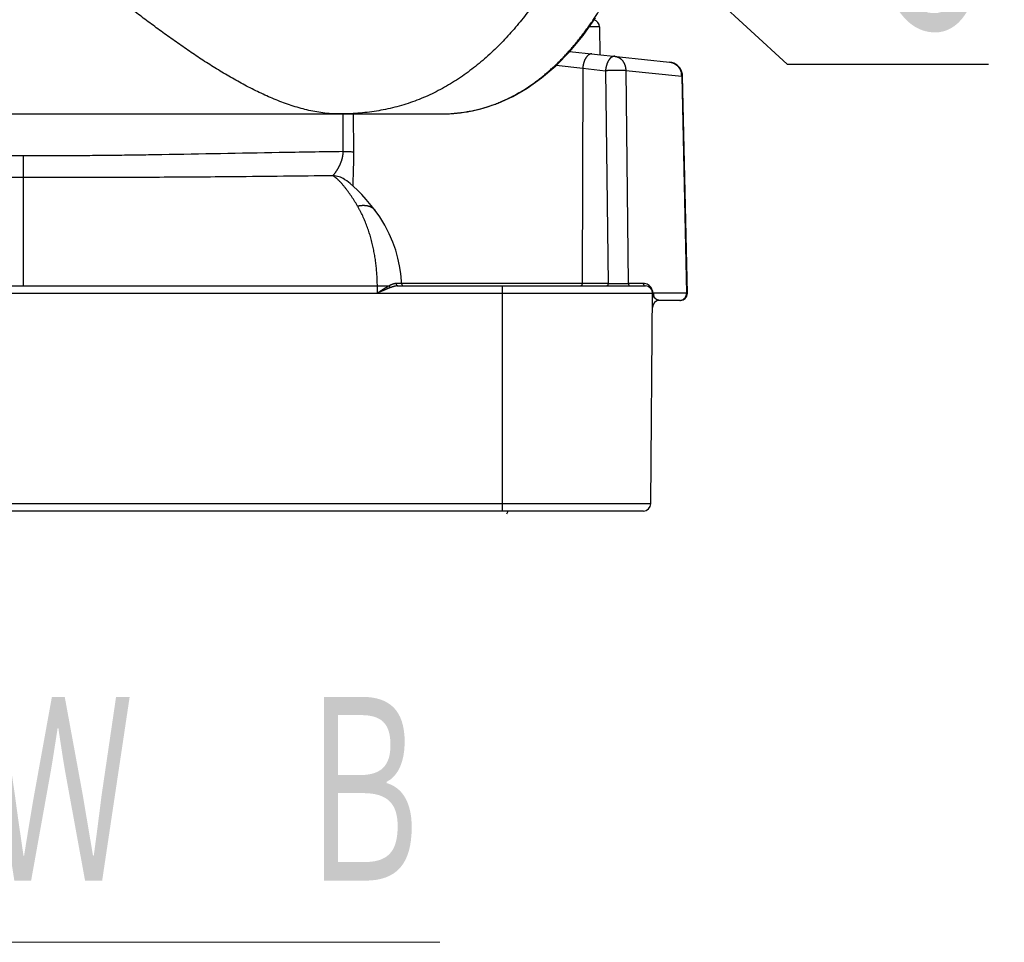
# Model space of a CAD drawing. Header units: millimetres. Extents: x 0 to 1076, y 0 to 742.
# Tile 8 of 124: x 354 to 396, y 157 to 196. Entities that reach past the tile are written whole.
import ezdxf

# ---------------------------------------------------------------- set-up
doc = ezdxf.new("R2010")
doc.units = ezdxf.units.MM
doc.header["$LTSCALE"] = 0.454724
doc.layers.add('NoLayerName_001', color=7, linetype='Continuous')
doc.styles.get("Standard").update_dxf_attribs({"font": 'txt', "bigfont": 'extfont2'})
doc.dimstyles.get("Standard").update_dxf_attribs({"dimtxt": 2.5, "dimasz": 2.5, "dimexe": 1, "dimexo": 1, "dimtad": 1, "dimdec": 3, "dimzin": 0, "dimdsep": 46, "dimtxsty": 'Standard', "dimcen": 2.5, "dimadec": 3, "dimazin": 0, "dimtfac": 0.75, "dimtdec": 3, "dimtmove": 0, "dimatfit": 3, "dimfxl": 1, "dimarcsym": 0})

msp = doc.modelspace()

# ---------------------------------------------------------------- linework, layer by layer
at = {"layer": 'NoLayerName_001', "color": 8, "linetype": 'Continuous', "lineweight": 25}
for p, q in [((378.6354, 195.5755), (378.2037, 195.5755)), ((376.8228, 193.9604), (377.9327, 193.8324)), ((377.9327, 193.8324), (377.9074, 184.7957)), ((377.9327, 193.8324), (378.8913, 193.7317)), ((378.8913, 193.7317), (378.999, 184.7957)), ((379.7401, 193.7391), (382.0896, 193.4973)), ((379.7401, 193.7391), (379.8474, 184.7944)), ((382.0896, 193.4973), (382.2966, 184.3842)), ((367.8732, 190.3324), (367.8662, 191.9129)), ((368.3203, 190.3289), (368.3131, 191.9129)), ((354.4331, 190.1568), (354.4361, 189.2446)), ((354.4361, 189.2446), (354.4361, 184.6945)), ((339.5638, 184.6945), (369.3083, 184.6945)), ((369.3083, 184.6945), (369.8014, 184.6966)), ((369.3101, 184.3895), (369.3083, 184.6945)), ((378.999, 184.7957), (370.3233, 184.7957)), ((374.565, 175.2395), (374.565, 184.6945)), ((380.4752, 184.7944), (379.8474, 184.7944)), ((380.7922, 175.5419), (328.0799, 175.5419))]:
    msp.add_line(p, q, dxfattribs=at)
at = {"layer": 'NoLayerName_001', "color": 7, "linetype": 'Continuous', "lineweight": 25}
for p, q in [((378.6354, 195.5755), (378.6456, 194.4019)), ((377.3823, 194.5347), (381.5821, 194.0933)), ((382.3341, 184.3827), (382.1282, 193.5005)), ((336.9284, 191.9129), (371.9437, 191.9129)), ((341.1673, 191.9129), (367.7048, 191.9129)), ((367.9352, 189.1678), (367.9366, 189.1669)), ((369.2151, 187.8654), (369.2155, 187.8648)), ((370.1683, 184.6945), (380.5644, 184.6945)), ((328.0027, 184.3895), (380.8694, 184.3895)), ((380.7922, 175.5419), (380.8698, 184.4402)), ((380.8805, 184.3895), (380.9008, 184.3869)), ((382.2966, 184.3842), (380.9008, 184.3869)), ((382.0287, 184.0845), (381.1691, 184.0845)), ((380.4872, 175.2395), (328.3849, 175.2395))]:
    msp.add_line(p, q, dxfattribs=at)
for points in [[(371.9437, 191.9129), (372.4005, 191.9275), (373.0949, 192.0085), (373.7491, 192.1554), (374.3792, 192.3679), (374.9938, 192.6474), (375.599, 192.9964), (376.2064, 193.4279), (376.804, 193.9415), (377.3878, 194.5404), (377.9464, 195.214), (378.4727, 195.9534)], [(369.2155, 187.8648), (369.0549, 188.0679), (368.8446, 188.3187), (368.6506, 188.5349), (368.473, 188.7188), (368.3115, 188.8727), (368.1634, 189.0009), (368.0229, 189.1085), (367.9351, 189.1677)], [(370.3233, 184.7934), (370.3196, 184.8915), (370.292, 185.2197), (370.2434, 185.5408), (370.1734, 185.8641), (370.0803, 186.1939), (369.9612, 186.5324), (369.8111, 186.8832), (369.6285, 187.2386), (369.4105, 187.5935), (369.2151, 187.8653)]]:
    msp.add_lwpolyline(points, dxfattribs=at)
for centre, radius, start, end in [((378.3304, 195.5729), 0.305, 0.50004, 74.72131), ((381.5184, 193.4866), 0.61, 17.54087, 83.99915), ((381.5164, 193.4863), 0.6119, 1.34209, 17.51202), ((370.4249, 184.7962), 0.1017, 181.56895, 269.99995), ((380.5644, 184.3895), 0.305, 0, 90), ((381.1691, 183.7795), 0.305, 90, 179.5), ((382.0289, 184.3895), 0.305, 270, 358.7095), ((380.4872, 175.5445), 0.305, 270, 359.5)]:
    msp.add_arc(centre, radius, start, end, dxfattribs=at)
at = {"layer": 'NoLayerName_001', "color": 8, "linetype": 'Continuous', "lineweight": 25}
for centre, radius, start, end in [((381.3745, 193.4855), 0.7152, 0.94523, 9.82258), ((371.945, 198.9167), 7.0038, 269.989, 273.21713), ((371.9554, 198.7085), 6.7953, 273.22884, 274.13291), ((371.9709, 198.509), 6.5952, 274.12333, 279.13566), ((372.0001, 198.3101), 6.3943, 279.16004, 280.67124), ((372.0158, 198.2264), 6.3091, 280.67221, 285.09409), ((372.0237, 198.1965), 6.2782, 285.095, 288.13825), ((372.0313, 198.1724), 6.2529, 288.14087, 289.48875), ((367.4124, 188.341), 0.9782, 57.69369, 88.31937), ((379.6789, 359.389), 174.5946, 269.776889, 270.05527), ((380.4752, 184.3906), 0.4039, 73.97299, 90.0021), ((380.4748, 184.3893), 0.4052, 44.41287, 73.9608), ((380.4741, 184.3885), 0.4062, 30.56644, 44.42237), ((380.473, 184.3879), 0.4075, 19.58095, 30.57156), ((380.4719, 184.3877), 0.4086, 11.77229, 19.55993), ((380.4706, 184.3875), 0.4099, 0.28001, 11.75147), ((381.2357, 184.3815), 0.3332, 179.5335, 201.12736), ((382.0098, 184.3544), 0.2698, 270.05991, 281.87022), ((381.992, 184.3805), 0.3022, 316.37564, 327.3245), ((373.5717, 175.8433), 1.3741, 328.68514, 333.88239)]:
    msp.add_arc(centre, radius, start, end, dxfattribs=at)
for points, knots in [([(380.2675, 207.3989), (380.2395, 207.2713), (380.1842, 207.0158), (380.0964, 206.6337), (380.0058, 206.2522), (379.9115, 205.8716), (379.8138, 205.4918), (379.7124, 205.113), (379.6073, 204.7352), (379.4985, 204.3585), (379.3859, 203.9829), (379.2692, 203.6084), (379.1485, 203.2353), (379.0237, 202.8636), (378.8945, 202.4933), (378.761, 202.1246), (378.623, 201.7576), (378.4804, 201.3922), (378.333, 201.0287), (378.1807, 200.6673), (378.0233, 200.3081), (377.8605, 199.9512), (377.6923, 199.5969), (377.5184, 199.2453), (377.3387, 198.8967), (377.1529, 198.5511), (376.9609, 198.209), (376.7625, 197.8705), (376.5575, 197.5361), (376.3457, 197.2058), (376.127, 196.88), (375.9011, 196.5591), (375.6678, 196.2435), (375.4269, 195.9336), (375.1781, 195.63), (374.9212, 195.3332), (374.6559, 195.0438), (374.3821, 194.7622), (374.0993, 194.4895), (373.8087, 194.2249), (373.6062, 194.0586), (373.5061, 193.9742)], [0, 0, 0, 0, 0.3920441, 0.7841228, 1.176225, 1.5683419, 1.9604673, 2.3525976, 2.7447318, 3.1368716, 3.5290172, 3.9211614, 4.3132996, 4.7054311, 5.0975598, 5.4896937, 5.8818457, 6.2740305, 6.666238, 7.0584476, 7.4506475, 7.8428364, 8.2350231, 8.6272277, 9.0194791, 9.4117718, 9.8040741, 10.1963688, 10.5886559, 10.9809534, 11.3732978, 11.7657323, 12.1582183, 12.5506995, 12.9431564, 13.3356092, 13.7281204, 14.1207956, 14.5136637, 14.906585, 15.2994655, 15.2994655, 15.2994655, 15.2994655]), ([(367.7048, 191.9129), (367.5911, 191.9168), (367.3634, 191.9192), (367.0233, 191.9561), (366.6853, 192.0098), (366.3506, 192.0817), (366.0198, 192.1685), (365.6932, 192.269), (365.3709, 192.3816), (365.0526, 192.5051), (364.7382, 192.638), (364.4275, 192.7792), (364.1203, 192.9278), (363.8165, 193.0833), (363.5159, 193.2448), (363.2183, 193.4118), (362.9235, 193.5835), (362.6312, 193.7596), (362.3415, 193.9396), (362.054, 194.1232), (361.7687, 194.3102), (361.4853, 194.5001), (361.2037, 194.6926), (360.9238, 194.8875), (360.6455, 195.0846), (360.3686, 195.2838), (360.093, 195.4849), (359.8187, 195.6876), (359.5455, 195.8918), (359.2733, 196.0973), (359.0021, 196.3041), (358.7318, 196.5121), (358.4622, 196.721), (358.1933, 196.9308), (357.925, 197.1414), (357.6573, 197.3527), (357.3901, 197.5647), (357.0344, 197.848), (356.5907, 198.2034), (355.7938, 198.8452), (355.1753, 199.3459), (354.7332, 199.7032)], [0, 0, 0, 0, 0.3411376, 0.6828057, 1.0250186, 1.3674003, 1.7093419, 2.0508472, 2.3921965, 2.7335254, 3.0748361, 3.4160608, 3.7572527, 4.0984685, 4.4397191, 4.7809734, 5.1221717, 5.4633133, 5.8044324, 6.1455483, 6.4866661, 6.8277779, 7.1688718, 7.5099559, 7.8510396, 8.1921264, 8.5332155, 8.8743012, 9.2153776, 9.556448, 9.8975164, 10.2385845, 10.5796525, 10.9207189, 11.2617814, 11.6028412, 11.9439004, 12.2849603, 12.9670854, 13.6492184, 15.3545502, 15.3545502, 15.3545502, 15.3545502]), ([(374.1174, 192.2778), (374.183, 192.3022), (374.3149, 192.3495), (374.5092, 192.4299), (374.7013, 192.5157), (374.8907, 192.6075), (375.0774, 192.705), (375.2611, 192.808), (375.4418, 192.9161), (375.6193, 193.0293), (375.7935, 193.1473), (375.9645, 193.2698), (376.1322, 193.3967), (376.2966, 193.5278), (376.4577, 193.6629), (376.6156, 193.8018), (376.7701, 193.9442), (376.9214, 194.0901), (377.0695, 194.2393), (377.2144, 194.3915), (377.3561, 194.5466), (377.4948, 194.7046), (377.6305, 194.8651), (377.7633, 195.0281), (377.8931, 195.1933), (378.0201, 195.3608), (378.1443, 195.5303), (378.2657, 195.7018), (378.3844, 195.8751), (378.5003, 196.0503), (378.614, 196.227), (378.6872, 196.3463), (378.7241, 196.4058)], [0, 0, 0, 0, 0.2100392, 0.4202403, 0.6305947, 0.8410783, 1.051653, 1.2622673, 1.4728578, 1.6833522, 1.8937329, 2.1040412, 2.3143094, 2.5245577, 2.7347946, 2.9450176, 3.1552136, 3.3653682, 3.5755007, 3.7856341, 3.995782, 4.2059489, 4.4161307, 4.6263149, 4.8364818, 5.0466227, 5.2567446, 5.4668511, 5.6769413, 5.8870103, 6.0970487, 6.3070433, 6.3070433, 6.3070433, 6.3070433]), ([(378.3226, 194.4359), (378.3161, 194.4362), (378.303, 194.4373), (378.2834, 194.4358), (378.264, 194.4325), (378.2451, 194.4272), (378.2268, 194.4202), (378.2091, 194.4117), (378.1922, 194.4018), (378.176, 194.3908), (378.1606, 194.3788), (378.1459, 194.366), (378.1318, 194.3523), (378.1185, 194.338), (378.1057, 194.3232), (378.0936, 194.3079), (378.0821, 194.2922), (378.0711, 194.276), (378.0606, 194.2595), (378.0506, 194.2428), (378.0411, 194.2257), (378.032, 194.2084), (378.0234, 194.1908), (378.0153, 194.173), (378.0076, 194.155), (378.0003, 194.1368), (377.9934, 194.1185), (377.9869, 194.1), (377.9808, 194.0814), (377.975, 194.0627), (377.9696, 194.0438), (377.9645, 194.0249), (377.9598, 194.0059), (377.9554, 193.9869), (377.9514, 193.9677), (377.9477, 193.9485), (377.9444, 193.9293), (377.9414, 193.91), (377.9387, 193.8906), (377.9372, 193.8777), (377.9364, 193.8713)], [0, 0, 0, 0, 0.01953628, 0.03915168, 0.05880227, 0.07841492, 0.09798948, 0.11756475, 0.13714072, 0.15669323, 0.17623634, 0.19578735, 0.21534405, 0.23488898, 0.25441978, 0.27394796, 0.29347861, 0.31301043, 0.33253768, 0.35206279, 0.37159239, 0.39113136, 0.41068276, 0.43024801, 0.44982689, 0.4694177, 0.48901735, 0.50862138, 0.52822413, 0.54781895, 0.56740273, 0.58697664, 0.60654185, 0.62609933, 0.64564985, 0.66519401, 0.68473222, 0.7042647, 0.72379153, 0.74331261, 0.74331261, 0.74331261, 0.74331261]), ([(373.5061, 193.9742), (373.4029, 193.8936), (373.1989, 193.7294), (372.8793, 193.5005), (372.5518, 193.2831), (372.2147, 193.0802), (371.8692, 192.8917), (371.5157, 192.7184), (371.155, 192.561), (370.7878, 192.42), (370.4147, 192.2961), (370.0366, 192.1901), (369.6541, 192.1019), (369.2681, 192.031), (368.8794, 191.977), (368.4888, 191.9398), (368.097, 191.9165), (367.8355, 191.9153), (367.7048, 191.9129)], [0, 0, 0, 0, 0.3928223, 0.7856514, 1.1786411, 1.5719704, 1.9655316, 2.3591322, 2.7526108, 3.1458437, 3.5387519, 3.9313146, 4.3236543, 4.7159315, 5.1082302, 5.500569, 5.8928919, 6.2850492, 6.2850492, 6.2850492, 6.2850492]), ([(379.2812, 194.3351), (379.2747, 194.3354), (379.2616, 194.3366), (379.242, 194.335), (379.2226, 194.3318), (379.2037, 194.3265), (379.1854, 194.3195), (379.1678, 194.311), (379.1508, 194.3011), (379.1346, 194.2901), (379.1192, 194.2781), (379.1045, 194.2652), (379.0904, 194.2516), (379.0771, 194.2373), (379.0643, 194.2225), (379.0522, 194.2072), (379.0407, 194.1914), (379.0297, 194.1753), (379.0192, 194.1588), (379.0092, 194.142), (378.9997, 194.1249), (378.9907, 194.1076), (378.9821, 194.09), (378.9739, 194.0723), (378.9662, 194.0543), (378.9589, 194.0361), (378.952, 194.0177), (378.9455, 193.9992), (378.9394, 193.9806), (378.9336, 193.9619), (378.9282, 193.9431), (378.9231, 193.9242), (378.9184, 193.9052), (378.914, 193.8861), (378.91, 193.867), (378.9063, 193.8478), (378.903, 193.8285), (378.9, 193.8092), (378.8973, 193.7899), (378.8958, 193.777), (378.895, 193.7705)], [0, 0, 0, 0, 0.0195387, 0.03915595, 0.05880519, 0.07841475, 0.09798775, 0.11756464, 0.13714457, 0.15670067, 0.1762453, 0.19579561, 0.21535021, 0.23489313, 0.25442312, 0.27395181, 0.29348411, 0.31301824, 0.33254784, 0.35207495, 0.37160613, 0.39114618, 0.41069814, 0.43026343, 0.44984191, 0.46943197, 0.4890306, 0.5086335, 0.52823518, 0.54782915, 0.56741243, 0.58698617, 0.60655152, 0.62610942, 0.64566061, 0.66520564, 0.68474485, 0.70427842, 0.72380634, 0.74332845, 0.74332845, 0.74332845, 0.74332845]), ([(379.2812, 194.3351), (379.2902, 194.3339), (379.3084, 194.3318), (379.3353, 194.3262), (379.3619, 194.3192), (379.3881, 194.3105), (379.4138, 194.3003), (379.4388, 194.2886), (379.4631, 194.2755), (379.4865, 194.261), (379.509, 194.2452), (379.5307, 194.2281), (379.5513, 194.2099), (379.571, 194.1907), (379.5896, 194.1705), (379.6072, 194.1493), (379.6238, 194.1274), (379.6392, 194.1046), (379.6536, 194.0812), (379.6668, 194.0571), (379.679, 194.0325), (379.69, 194.0073), (379.7, 193.9817), (379.7088, 193.9556), (379.7166, 193.9292), (379.7232, 193.9025), (379.7288, 193.8756), (379.7332, 193.8485), (379.7366, 193.8212), (379.7389, 193.7939), (379.7402, 193.7665), (379.7401, 193.7482), (379.7401, 193.7391)], [0, 0, 0, 0, 0.02738161, 0.05484564, 0.0823783, 0.10996038, 0.13756881, 0.16517823, 0.1927625, 0.22030523, 0.24782223, 0.27533002, 0.30283763, 0.33034743, 0.35785589, 0.38535439, 0.41283222, 0.44029514, 0.46775561, 0.49522196, 0.52269867, 0.55018671, 0.57768398, 0.60518567, 0.63268628, 0.66018421, 0.68767691, 0.71515976, 0.74262633, 0.77006871, 0.79747776, 0.82484343, 0.82484343, 0.82484343, 0.82484343]), ([(381.5821, 194.0933), (381.5903, 194.0922), (381.6068, 194.0904), (381.6312, 194.0859), (381.6555, 194.0805), (381.6795, 194.0739), (381.7032, 194.0662), (381.7266, 194.0575), (381.7495, 194.0476), (381.7719, 194.0368), (381.7937, 194.0249), (381.815, 194.012), (381.8357, 193.9982), (381.8558, 193.9835), (381.8752, 193.9679), (381.8939, 193.9515), (381.9119, 193.9343), (381.9291, 193.9164), (381.9456, 193.8977), (381.9612, 193.8784), (381.9761, 193.8584), (381.99, 193.8379), (382.0031, 193.8167), (382.0153, 193.795), (382.0266, 193.7728), (382.0369, 193.7502), (382.0463, 193.7271), (382.0548, 193.7037), (382.0623, 193.68), (382.0689, 193.656), (382.0747, 193.6319), (382.0776, 193.6156), (382.0792, 193.6075)], [0, 0, 0, 0, 0.02479078, 0.04962942, 0.07450591, 0.09940926, 0.12432791, 0.14925027, 0.17416518, 0.1990634, 0.22394699, 0.24882272, 0.27369517, 0.29856689, 0.32343871, 0.34831001, 0.37317906, 0.39804519, 0.42291046, 0.44777649, 0.47264433, 0.49751469, 0.52238815, 0.5472654, 0.5721474, 0.59703409, 0.62192285, 0.6468087, 0.6716847, 0.69654215, 0.7213709, 0.74615962, 0.74615962, 0.74615962, 0.74615962]), ([(377.9364, 193.8713), (377.9358, 193.8648), (377.9343, 193.8519), (377.9333, 193.8389), (377.9327, 193.8324)], [0, 0, 0, 0, 0.019515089, 0.039023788, 0.039023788, 0.039023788, 0.039023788]), ([(378.895, 193.7705), (378.8944, 193.764), (378.8929, 193.7511), (378.8919, 193.7381), (378.8913, 193.7317)], [0, 0, 0, 0, 0.019515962, 0.03902529, 0.03902529, 0.03902529, 0.03902529]), ([(379.7401, 193.7391), (379.7345, 193.7392), (379.7232, 193.7396), (379.7062, 193.7398), (379.6553, 193.7398), (379.5817, 193.7393), (379.5081, 193.7395), (379.4628, 193.7393), (379.4346, 193.7391), (379.3553, 193.7384), (379.2648, 193.7372), (379.1799, 193.7366), (379.146, 193.7362), (379.129, 193.736), (379.112, 193.7357), (379.095, 193.7354), (379.0724, 193.7349), (379.0328, 193.734), (378.9932, 193.7329), (378.9592, 193.7322), (378.9423, 193.7319), (378.9253, 193.7316), (378.9083, 193.7315), (378.897, 193.7316), (378.8913, 193.7317)], [0, 0, 0, 0, 0.01697637, 0.03395347, 0.05093239, 0.16977599, 0.2546622, 0.27163954, 0.30559404, 0.33954853, 0.50932082, 0.57723088, 0.59420795, 0.61118473, 0.62816122, 0.64513756, 0.66211399, 0.69606786, 0.76398287, 0.78096224, 0.79794074, 0.81491813, 0.83189468, 0.84887129, 0.84887129, 0.84887129, 0.84887129]), ([(382.1282, 193.5006), (382.1279, 193.5004), (382.1272, 193.5), (382.1262, 193.4997), (382.1251, 193.4994), (382.1241, 193.4992), (382.123, 193.499), (382.1219, 193.4988), (382.1208, 193.4987), (382.1196, 193.4985), (382.1185, 193.4984), (382.1174, 193.4983), (382.1162, 193.4981), (382.1151, 193.498), (382.114, 193.4979), (382.1129, 193.4978), (382.1118, 193.4978), (382.1107, 193.4977), (382.1096, 193.4976), (382.1085, 193.4975), (382.1074, 193.4975), (382.1063, 193.4974), (382.1052, 193.4974), (382.1041, 193.4973), (382.103, 193.4973), (382.1018, 193.4973), (382.1007, 193.4972), (382.0996, 193.4972), (382.0985, 193.4972), (382.0974, 193.4972), (382.0963, 193.4972), (382.0951, 193.4972), (382.094, 193.4972), (382.0929, 193.4972), (382.0918, 193.4972), (382.0907, 193.4972), (382.0899, 193.4973), (382.0896, 193.4973)], [0, 0, 0, 0, 0.001154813, 0.002255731, 0.003281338, 0.004346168, 0.005445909, 0.006572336, 0.007716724, 0.00887, 0.010022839, 0.011167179, 0.012302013, 0.013428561, 0.014548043, 0.015661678, 0.016770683, 0.017876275, 0.018979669, 0.020082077, 0.021184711, 0.022288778, 0.023395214, 0.024503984, 0.025614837, 0.026727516, 0.027841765, 0.028957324, 0.030073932, 0.031191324, 0.032309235, 0.033427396, 0.034545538, 0.03566339, 0.036780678, 0.037897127, 0.039012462, 0.039012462, 0.039012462, 0.039012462]), ([(354.435, 190.1568), (354.2857, 190.1564), (353.987, 190.1555), (353.3898, 190.1552), (352.6433, 190.1566), (351.7475, 190.1615), (350.8517, 190.1693), (349.9559, 190.18), (348.9109, 190.1951), (346.5224, 190.2358), (343.9847, 190.2881), (341.7454, 190.3224), (341.1482, 190.3304), (340.9989, 190.3324)], [0, 0, 0, 0, 0.4479138, 0.8958291, 1.7916625, 2.6874977, 3.5833307, 4.4791591, 5.3749868, 6.71873, 11.6457753, 12.9895156, 13.4374288, 13.4374288, 13.4374288, 13.4374288]), ([(367.8732, 190.3324), (367.4252, 190.326), (366.5293, 190.3138), (363.9911, 190.2709), (361.6023, 190.2211), (359.3627, 190.1862), (358.4668, 190.1743), (357.5709, 190.165), (356.6749, 190.1587), (355.9283, 190.1559), (355.3309, 190.1553), (354.8829, 190.1555), (354.5843, 190.1564), (354.435, 190.1568)], [0, 0, 0, 0, 1.3439585, 2.6879183, 7.6157676, 8.5117416, 9.407715, 10.3036915, 11.1996721, 12.0956527, 12.543642, 12.9916302, 13.4396169, 13.4396169, 13.4396169, 13.4396169]), ([(367.8454, 190.0869), (367.8469, 190.0942), (367.8501, 190.1089), (367.8543, 190.131), (367.8581, 190.1532), (367.8615, 190.1755), (367.8645, 190.1978), (367.867, 190.2201), (367.8691, 190.2426), (367.8708, 190.265), (367.8721, 190.2875), (367.8729, 190.3099), (367.873, 190.3249), (367.8732, 190.3324)], [0, 0, 0, 0, 0.02250415, 0.04501568, 0.06753233, 0.09005127, 0.11256992, 0.1350859, 0.15759708, 0.1801016, 0.20259786, 0.22508458, 0.24756077, 0.24756077, 0.24756077, 0.24756077]), ([(367.8732, 190.3324), (367.9129, 190.3324), (367.9874, 190.3323), (368.0769, 190.332), (368.1365, 190.3317), (368.1713, 190.3315), (368.216, 190.331), (368.2558, 190.3305), (368.2905, 190.33), (368.3055, 190.3297), (368.3154, 190.3291), (368.3203, 190.3289)], [0, 0, 0, 0, 0.11925428, 0.22360534, 0.26832637, 0.29813857, 0.32794901, 0.40248723, 0.4173988, 0.43230675, 0.44721184, 0.44721184, 0.44721184, 0.44721184]), ([(368.2907, 188.8899), (368.2908, 188.9091), (368.2909, 188.9475), (368.2916, 189.005), (368.2927, 189.0626), (368.2941, 189.1202), (368.2962, 189.1969), (368.301, 189.3504), (368.307, 189.523), (368.3115, 189.6764), (368.3135, 189.7532), (368.3149, 189.8107), (368.3162, 189.8683), (368.3173, 189.9259), (368.3183, 189.9834), (368.3191, 190.041), (368.3197, 190.0986), (368.3202, 190.1561), (368.3204, 190.2137), (368.3205, 190.2713), (368.3204, 190.3097), (368.3203, 190.3289)], [0, 0, 0, 0, 0.0575715, 0.1151437, 0.1727177, 0.2302934, 0.2878693, 0.403016, 0.6908757, 0.8060281, 0.8636054, 0.921183, 0.9787603, 1.0363372, 1.0939133, 1.1514886, 1.2090629, 1.2666363, 1.324209, 1.3817811, 1.439353, 1.439353, 1.439353, 1.439353]), ([(367.441, 189.3188), (367.4464, 189.324), (367.4575, 189.3341), (367.4719, 189.3515), (367.4861, 189.3689), (367.5, 189.3866), (367.5136, 189.4045), (367.5271, 189.4225), (367.5403, 189.4406), (367.5532, 189.459), (367.566, 189.4775), (367.5786, 189.4961), (367.591, 189.5148), (367.6032, 189.5337), (367.6153, 189.5527), (367.6272, 189.5718), (367.6388, 189.591), (367.6503, 189.6103), (367.6616, 189.6297), (367.6727, 189.6493), (367.6836, 189.6689), (367.6942, 189.6887), (367.7047, 189.7086), (367.7149, 189.7286), (367.7249, 189.7488), (367.7346, 189.769), (367.7441, 189.7894), (367.7533, 189.8099), (367.7623, 189.8305), (367.771, 189.8513), (367.7793, 189.8721), (367.7874, 189.8931), (367.7952, 189.9142), (367.8027, 189.9354), (367.8099, 189.9567), (367.8167, 189.9782), (367.8232, 189.9997), (367.8293, 190.0213), (367.8351, 190.0431), (367.8405, 190.0649), (367.8437, 190.0796), (367.8454, 190.0869)], [0, 0, 0, 0, 0.02245099, 0.04497297, 0.06749879, 0.08997995, 0.1124357, 0.13488594, 0.15734601, 0.17981642, 0.20229409, 0.22477539, 0.2472562, 0.2697338, 0.29220858, 0.31468137, 0.33715311, 0.35962485, 0.38209774, 0.40457206, 0.42704738, 0.44952341, 0.47200008, 0.49447749, 0.51695598, 0.53943594, 0.56191687, 0.58439804, 0.60687907, 0.62935983, 0.65184057, 0.67432185, 0.69680459, 0.71928955, 0.74177615, 0.76426378, 0.78675223, 0.8092417, 0.83173281, 0.85422662, 0.87672461, 0.87672461, 0.87672461, 0.87672461]), ([(354.4361, 189.2446), (353.569, 189.2445), (352.1818, 189.2431), (350.2743, 189.2466), (348.7137, 189.2521), (347.1531, 189.2613), (344.7255, 189.2812), (342.8182, 189.3041), (341.4311, 189.3188)], [0, 0, 0, 0, 2.6010673, 4.1617084, 5.7223466, 7.2829826, 8.8436197, 13.0053167, 13.0053167, 13.0053167, 13.0053167]), ([(367.441, 189.3188), (366.0539, 189.3041), (364.1466, 189.2812), (361.719, 189.2613), (360.1584, 189.2521), (358.4244, 189.246), (356.5169, 189.2431), (355.1297, 189.2444), (354.4361, 189.2446)], [0, 0, 0, 0, 4.1616971, 5.7223341, 7.2829702, 8.8436084, 10.9244635, 13.0053169, 13.0053169, 13.0053169, 13.0053169]), ([(367.7773, 189.0299), (367.7723, 189.0353), (367.7622, 189.0462), (367.7469, 189.0623), (367.7315, 189.0784), (367.716, 189.0942), (367.7003, 189.11), (367.6844, 189.1256), (367.6684, 189.141), (367.6522, 189.1562), (367.6358, 189.1713), (367.6193, 189.1861), (367.6025, 189.2008), (367.5856, 189.2152), (367.5684, 189.2294), (367.551, 189.2433), (367.5334, 189.257), (367.5155, 189.2702), (367.4974, 189.2831), (367.4789, 189.2955), (367.4602, 189.3074), (367.4474, 189.3149), (367.441, 189.3187)], [0, 0, 0, 0, 0.02222139, 0.04444437, 0.06666849, 0.0888936, 0.11111982, 0.13334766, 0.15557793, 0.17781184, 0.20005097, 0.22229732, 0.24455329, 0.26682145, 0.28909823, 0.31137497, 0.33364472, 0.35590278, 0.37814693, 0.4003777, 0.42259865, 0.44481662, 0.44481662, 0.44481662, 0.44481662]), ([(368.4774, 188.0468), (368.4671, 188.0641), (368.4465, 188.0987), (368.4152, 188.1504), (368.3837, 188.2019), (368.3517, 188.2532), (368.3194, 188.3043), (368.2866, 188.3551), (368.2535, 188.4056), (368.22, 188.4559), (368.1861, 188.506), (368.1517, 188.5557), (368.1169, 188.6052), (368.0816, 188.6543), (368.0458, 188.7031), (368.0095, 188.7514), (367.9726, 188.7994), (367.935, 188.8467), (367.8968, 188.8936), (367.8578, 188.9397), (367.8181, 188.9853), (367.7909, 189.015), (367.7773, 189.0299)], [0, 0, 0, 0, 0.0604244, 0.1208509, 0.1812792, 0.2417093, 0.3021415, 0.3625766, 0.4230157, 0.4834603, 0.5439123, 0.6043741, 0.6648486, 0.7253377, 0.7858346, 0.8463293, 0.906814, 0.9672837, 1.0277363, 1.0881727, 1.1485971, 1.2090177, 1.2090177, 1.2090177, 1.2090177]), ([(368.4774, 188.0468), (368.4861, 188.0488), (368.5034, 188.0531), (368.5295, 188.0586), (368.5558, 188.0635), (368.5822, 188.0678), (368.6088, 188.0714), (368.6354, 188.0742), (368.6621, 188.0764), (368.6888, 188.0778), (368.7156, 188.0784), (368.7424, 188.0782), (368.7691, 188.0772), (368.7959, 188.0753), (368.8225, 188.0725), (368.849, 188.0689), (368.8754, 188.0642), (368.9015, 188.0586), (368.9275, 188.0519), (368.9532, 188.0442), (368.9785, 188.0354), (369.0035, 188.0256), (369.0279, 188.0146), (369.0519, 188.0025), (369.0752, 187.9892), (369.0979, 187.9748), (369.1198, 187.9592), (369.1409, 187.9425), (369.161, 187.9248), (369.1802, 187.906), (369.1984, 187.8863), (369.2094, 187.8722), (369.2151, 187.8653)], [0, 0, 0, 0, 0.02671145, 0.05344315, 0.0801889, 0.10694389, 0.13370475, 0.16046967, 0.1872385, 0.21401279, 0.24079558, 0.26758416, 0.29437099, 0.32115118, 0.34792301, 0.37468824, 0.40145225, 0.42822433, 0.45501552, 0.48182084, 0.50862951, 0.5354358, 0.56223968, 0.58904731, 0.61587156, 0.64272994, 0.66961589, 0.69650578, 0.72337797, 0.75021406, 0.77699993, 0.80372675, 0.80372675, 0.80372675, 0.80372675]), ([(369.3083, 184.6945), (369.3078, 184.7333), (369.3073, 184.8109), (369.304, 184.9271), (369.299, 185.0434), (369.2923, 185.1596), (369.2838, 185.2757), (369.2736, 185.3916), (369.2617, 185.5074), (369.248, 185.623), (369.2327, 185.7384), (369.2156, 185.8535), (369.1969, 185.9684), (369.1764, 186.0829), (369.1541, 186.1971), (369.1301, 186.311), (369.1044, 186.4245), (369.0768, 186.5375), (369.0474, 186.6501), (369.0162, 186.7622), (368.9831, 186.8737), (368.9481, 186.9847), (368.911, 187.095), (368.8719, 187.2046), (368.8307, 187.3135), (368.7874, 187.4216), (368.7418, 187.5287), (368.694, 187.6349), (368.6438, 187.74), (368.591, 187.8437), (368.536, 187.9463), (368.4967, 188.0131), (368.4774, 188.0468)], [0, 0, 0, 0, 0.1163034, 0.2326326, 0.3489845, 0.4653555, 0.5817416, 0.6981381, 0.81454, 0.9309417, 1.0473376, 1.1637238, 1.2800996, 1.3964652, 1.512822, 1.629172, 1.7455182, 1.8618649, 1.9782168, 2.0945739, 2.2109323, 2.3272915, 2.443654, 2.5600261, 2.6764176, 2.7928418, 2.909295, 3.0257476, 3.1421756, 3.2585642, 3.3749077, 3.4912108, 3.4912108, 3.4912108, 3.4912108]), ([(369.8014, 184.6966), (369.7929, 184.692), (369.7758, 184.683), (369.7505, 184.6689), (369.7253, 184.6546), (369.7003, 184.64), (369.6754, 184.6252), (369.6506, 184.6102), (369.6259, 184.595), (369.6013, 184.5797), (369.5768, 184.5642), (369.5523, 184.5486), (369.5279, 184.5329), (369.5036, 184.5172), (369.4793, 184.5014), (369.4551, 184.4855), (369.4228, 184.4643), (369.3745, 184.4324), (369.3343, 184.4056), (369.3101, 184.3895)], [0, 0, 0, 0, 0.02897157, 0.05794285, 0.0869162, 0.11589302, 0.14487391, 0.17385866, 0.20284641, 0.23183567, 0.26082446, 0.28981033, 0.31879175, 0.34776941, 0.37674414, 0.40571673, 0.43468785, 0.49262812, 0.57954154, 0.57954154, 0.57954154, 0.57954154]), ([(369.8507, 184.6201), (369.8415, 184.6167), (369.8231, 184.61), (369.7956, 184.5996), (369.7682, 184.589), (369.7409, 184.5781), (369.7136, 184.5671), (369.6865, 184.5559), (369.6594, 184.5445), (369.6323, 184.533), (369.6053, 184.5214), (369.5783, 184.5097), (369.5514, 184.4979), (369.5245, 184.486), (369.4977, 184.4741), (369.4619, 184.4582), (369.4083, 184.4341), (369.3547, 184.4098), (369.3191, 184.3936), (369.3101, 184.3895)], [0, 0, 0, 0, 0.02938648, 0.05877287, 0.08816053, 0.1175503, 0.14694252, 0.17633708, 0.20573346, 0.23513078, 0.26452786, 0.29392323, 0.32331586, 0.35270612, 0.38209457, 0.41148168, 0.47025356, 0.55841082, 0.58779763, 0.58779763, 0.58779763, 0.58779763]), ([(370.09, 184.7925), (370.0849, 184.7923), (370.0747, 184.7922), (370.0595, 184.7909), (370.0443, 184.7889), (370.0292, 184.7861), (370.0142, 184.7828), (369.9992, 184.779), (369.9844, 184.7747), (369.9697, 184.77), (369.9551, 184.7649), (369.9407, 184.7597), (369.9263, 184.7541), (369.9121, 184.7484), (369.898, 184.7425), (369.884, 184.7364), (369.87, 184.7301), (369.8562, 184.7236), (369.8424, 184.7171), (369.8287, 184.7104), (369.815, 184.7035), (369.8059, 184.6989), (369.8014, 184.6966)], [0, 0, 0, 0, 0.01527968, 0.03055796, 0.04585884, 0.06119598, 0.07657367, 0.09198797, 0.10742774, 0.12287571, 0.13830941, 0.15370634, 0.16906613, 0.1843965, 0.19970442, 0.21499607, 0.23027693, 0.24555186, 0.26082508, 0.27610031, 0.29138076, 0.30666924, 0.30666924, 0.30666924, 0.30666924]), ([(369.8014, 184.6966), (369.8019, 184.6952), (369.803, 184.6923), (369.8047, 184.6881), (369.8065, 184.6839), (369.8084, 184.6797), (369.8104, 184.6756), (369.8125, 184.6715), (369.8146, 184.6674), (369.8168, 184.6634), (369.8191, 184.6594), (369.8215, 184.6554), (369.824, 184.6515), (369.8266, 184.6477), (369.8293, 184.6439), (369.832, 184.6402), (369.8349, 184.6366), (369.8378, 184.6331), (369.8409, 184.6297), (369.8441, 184.6264), (369.8473, 184.6231), (369.8496, 184.6211), (369.8507, 184.6201)], [0, 0, 0, 0, 0.00457173, 0.009141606, 0.013713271, 0.018290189, 0.022875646, 0.027472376, 0.03207926, 0.036693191, 0.041311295, 0.045930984, 0.050549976, 0.055166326, 0.059778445, 0.064385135, 0.068985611, 0.073579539, 0.078167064, 0.082748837, 0.087326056, 0.091900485, 0.091900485, 0.091900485, 0.091900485]), ([(370.1683, 184.6945), (370.1628, 184.6944), (370.1519, 184.6944), (370.1356, 184.6934), (370.1193, 184.6919), (370.103, 184.6899), (370.0868, 184.6874), (370.0706, 184.6845), (370.0545, 184.6813), (370.0384, 184.6777), (370.0225, 184.6739), (370.0066, 184.6698), (369.9907, 184.6655), (369.9749, 184.6611), (369.9592, 184.6564), (369.9436, 184.6516), (369.928, 184.6467), (369.9125, 184.6416), (369.897, 184.6364), (369.8815, 184.631), (369.8661, 184.6256), (369.8558, 184.6219), (369.8507, 184.6201)], [0, 0, 0, 0, 0.01635447, 0.03270905, 0.0490754, 0.06546037, 0.08186635, 0.09829176, 0.11473148, 0.13117725, 0.14761814, 0.1640415, 0.18044349, 0.19682834, 0.21320003, 0.22956213, 0.24591778, 0.26226973, 0.2786204, 0.29497187, 0.31132592, 0.32768409, 0.32768409, 0.32768409, 0.32768409]), ([(370.3233, 184.7934), (370.3221, 184.7934), (370.3197, 184.7933), (370.3161, 184.793), (370.3125, 184.7932), (370.3089, 184.7931), (370.3054, 184.793), (370.3006, 184.793), (370.2934, 184.7929), (370.2826, 184.7928), (370.2539, 184.7927), (370.1893, 184.7925), (370.1295, 184.7925), (370.09, 184.7925)], [0, 0, 0, 0, 0.00361003, 0.00713621, 0.01079602, 0.01436508, 0.01793657, 0.02153113, 0.02872028, 0.03948192, 0.05384155, 0.11486634, 0.23332387, 0.23332387, 0.23332387, 0.23332387]), ([(370.09, 184.7925), (370.0901, 184.7909), (370.0902, 184.7879), (370.0905, 184.7833), (370.0911, 184.7787), (370.0918, 184.7742), (370.0926, 184.7697), (370.0937, 184.7652), (370.0948, 184.7608), (370.0962, 184.7564), (370.0977, 184.752), (370.0994, 184.7477), (370.1013, 184.7435), (370.1033, 184.7394), (370.1055, 184.7353), (370.1079, 184.7314), (370.1104, 184.7276), (370.1132, 184.7239), (370.1161, 184.7203), (370.1192, 184.7169), (370.1225, 184.7137), (370.1259, 184.7106), (370.1296, 184.7078), (370.1334, 184.7052), (370.1373, 184.7028), (370.1414, 184.7007), (370.1457, 184.6989), (370.1501, 184.6973), (370.1546, 184.6961), (370.1591, 184.6952), (370.1637, 184.6946), (370.1667, 184.6946), (370.1683, 184.6945)], [0, 0, 0, 0, 0.00458051, 0.00916678, 0.01375773, 0.01835237, 0.02294988, 0.02754957, 0.03215097, 0.03675384, 0.04135805, 0.04596236, 0.05056507, 0.05516524, 0.05976276, 0.06435844, 0.06895411, 0.07355263, 0.07815732, 0.08276643, 0.08737642, 0.09198537, 0.09659327, 0.10120221, 0.10581665, 0.11044297, 0.11507956, 0.11971776, 0.12434967, 0.12896902, 0.13357171, 0.13815647, 0.13815647, 0.13815647, 0.13815647]), ([(377.9074, 184.7957), (377.9074, 184.7937), (377.9074, 184.7898), (377.9072, 184.784), (377.9067, 184.7781), (377.9061, 184.7723), (377.9052, 184.7663), (377.904, 184.7603), (377.9025, 184.754), (377.9007, 184.7476), (377.8986, 184.7412), (377.8961, 184.7348), (377.8933, 184.7285), (377.8902, 184.7225), (377.8867, 184.7168), (377.883, 184.7115), (377.8788, 184.7067), (377.8744, 184.7025), (377.8696, 184.6991), (377.8644, 184.6966), (377.8589, 184.6948), (377.855, 184.6947), (377.8531, 184.6945)], [0, 0, 0, 0, 0.00589732, 0.01172773, 0.01754881, 0.02342093, 0.02940716, 0.03557296, 0.04198316, 0.04863389, 0.05544493, 0.06233495, 0.06922694, 0.07604993, 0.08274141, 0.08925067, 0.09554358, 0.10160912, 0.10746794, 0.11318208, 0.11886308, 0.12467341, 0.12467341, 0.12467341, 0.12467341]), ([(378.999, 184.7957), (378.999, 184.7937), (378.999, 184.7898), (378.9988, 184.784), (378.9983, 184.7781), (378.9977, 184.7723), (378.9968, 184.7663), (378.9956, 184.7603), (378.9941, 184.754), (378.9923, 184.7476), (378.9902, 184.7412), (378.9877, 184.7348), (378.9849, 184.7285), (378.9818, 184.7225), (378.9784, 184.7168), (378.9746, 184.7115), (378.9705, 184.7067), (378.966, 184.7025), (378.9612, 184.6991), (378.956, 184.6966), (378.9505, 184.6948), (378.9466, 184.6947), (378.9447, 184.6945)], [0, 0, 0, 0, 0.00589732, 0.01172773, 0.01754881, 0.02342093, 0.02940716, 0.03557296, 0.04198316, 0.04863389, 0.05544494, 0.06233496, 0.06922694, 0.07604993, 0.08274141, 0.08925067, 0.09554358, 0.10160912, 0.10746795, 0.11318208, 0.11886308, 0.12467342, 0.12467342, 0.12467342, 0.12467342]), ([(379.8474, 184.7944), (379.8475, 184.7925), (379.8476, 184.7886), (379.8481, 184.7828), (379.849, 184.777), (379.8501, 184.7712), (379.8515, 184.7654), (379.8533, 184.7597), (379.8553, 184.7541), (379.8576, 184.7487), (379.8601, 184.7433), (379.863, 184.7382), (379.8661, 184.7332), (379.8696, 184.7284), (379.8732, 184.7238), (379.8772, 184.7195), (379.8814, 184.7155), (379.8859, 184.7117), (379.8906, 184.7083), (379.8955, 184.7052), (379.9007, 184.7025), (379.906, 184.7001), (379.9115, 184.6981), (379.9171, 184.6966), (379.9229, 184.6954), (379.9286, 184.6947), (379.9325, 184.6946), (379.9344, 184.6945)], [0, 0, 0, 0, 0.00580627, 0.01165515, 0.01753869, 0.02344869, 0.02937697, 0.03531556, 0.04125698, 0.04719447, 0.05312221, 0.05903562, 0.0649316, 0.07080884, 0.07666807, 0.08251188, 0.08834235, 0.09416223, 0.09997571, 0.10578878, 0.1116094, 0.11744548, 0.12329149, 0.12913651, 0.13497088, 0.14078702, 0.1465804, 0.1465804, 0.1465804, 0.1465804]), ([(380.4752, 184.7944), (380.4753, 184.7925), (380.4754, 184.7886), (380.476, 184.7827), (380.4768, 184.7768), (380.478, 184.7709), (380.4795, 184.7651), (380.4813, 184.7594), (380.4834, 184.7538), (380.4858, 184.7483), (380.4885, 184.7429), (380.4915, 184.7377), (380.4947, 184.7327), (380.4983, 184.7279), (380.5021, 184.7234), (380.5062, 184.7191), (380.5105, 184.7151), (380.5151, 184.7114), (380.5199, 184.708), (380.5249, 184.705), (380.5302, 184.7023), (380.5356, 184.7), (380.5412, 184.698), (380.5469, 184.6965), (380.5527, 184.6954), (380.5585, 184.6947), (380.5624, 184.6946), (380.5644, 184.6945)], [0, 0, 0, 0, 0.0058693, 0.01178207, 0.01773068, 0.02370706, 0.02970296, 0.03571027, 0.04172121, 0.04772864, 0.05372631, 0.05970914, 0.06567354, 0.07161767, 0.07754181, 0.08344835, 0.08934046, 0.09522199, 0.10109778, 0.10697389, 0.11285788, 0.11875629, 0.12466318, 0.13056864, 0.13646381, 0.14234161, 0.14819758, 0.14819758, 0.14819758, 0.14819758]), ([(381.1691, 184.0845), (381.1648, 184.0847), (381.1563, 184.0847), (381.1435, 184.0858), (381.1308, 184.0875), (381.1181, 184.0899), (381.1055, 184.0929), (381.0931, 184.0965), (381.0809, 184.1007), (381.069, 184.1056), (381.0573, 184.111), (381.0459, 184.117), (381.0349, 184.1236), (381.0243, 184.1308), (381.0141, 184.1384), (381.0042, 184.1466), (380.9948, 184.1552), (380.9858, 184.1643), (380.9772, 184.1738), (380.969, 184.1837), (380.9613, 184.1939), (380.9541, 184.2045), (380.9473, 184.2154), (380.9409, 184.2266), (380.9351, 184.238), (380.9297, 184.2496), (380.9266, 184.2575), (380.9249, 184.2614)], [0, 0, 0, 0, 0.01276243, 0.02557561, 0.03843149, 0.05132044, 0.06423168, 0.07715376, 0.09007495, 0.1029837, 0.11586906, 0.12872109, 0.14153565, 0.15432377, 0.16709783, 0.17986815, 0.19264315, 0.20542941, 0.21823139, 0.23104866, 0.2438778, 0.25671378, 0.26955025, 0.28237973, 0.29519383, 0.30798351, 0.32073924, 0.32073924, 0.32073924, 0.32073924]), ([(382.0653, 184.0903), (382.0681, 184.0909), (382.0736, 184.0921), (382.0818, 184.0943), (382.0899, 184.0966), (382.0979, 184.0993), (382.1059, 184.1021), (382.1138, 184.1052), (382.1216, 184.1086), (382.1293, 184.1122), (382.1368, 184.116), (382.1443, 184.1201), (382.1516, 184.1244), (382.1588, 184.1289), (382.1658, 184.1336), (382.1727, 184.1385), (382.1795, 184.1436), (382.1861, 184.1489), (382.1925, 184.1544), (382.1988, 184.1601), (382.2049, 184.1659), (382.2088, 184.17), (382.2108, 184.172)], [0, 0, 0, 0, 0.00843929, 0.01688774, 0.0253444, 0.03380818, 0.04227792, 0.05075237, 0.05923025, 0.0677103, 0.07619123, 0.08467186, 0.09315128, 0.1016293, 0.11010561, 0.1185797, 0.1270508, 0.13551801, 0.14398022, 0.15243622, 0.16088466, 0.16932412, 0.16932412, 0.16932412, 0.16932412]), ([(382.2464, 184.2173), (382.2479, 184.2198), (382.2511, 184.2248), (382.2555, 184.2324), (382.2597, 184.2401), (382.2637, 184.248), (382.2674, 184.256), (382.271, 184.2641), (382.2743, 184.2723), (382.2774, 184.2806), (382.2803, 184.289), (382.2829, 184.2974), (382.2854, 184.306), (382.2875, 184.3145), (382.2895, 184.3232), (382.2912, 184.3318), (382.2926, 184.3405), (382.2939, 184.3492), (382.2949, 184.358), (382.2956, 184.3667), (382.2961, 184.3755), (382.2962, 184.3813), (382.2963, 184.3842)], [0, 0, 0, 0, 0.00878031, 0.01757748, 0.02638999, 0.03521605, 0.04405365, 0.05290057, 0.06175442, 0.07061266, 0.07947265, 0.08833163, 0.09718682, 0.10603537, 0.11487445, 0.12370123, 0.13251294, 0.14130824, 0.1500906, 0.15886447, 0.16763426, 0.17640424, 0.17640424, 0.17640424, 0.17640424])]:
    msp.add_open_spline(points, degree=3, knots=knots, dxfattribs=at)
at = {"layer": 'NoLayerName_001', "color": 7, "linetype": 'Continuous', "lineweight": 25}
for points, knots in [([(380.8793, 184.3084), (380.8789, 184.3064), (380.8781, 184.3023), (380.877, 184.2961), (380.876, 184.2899), (380.875, 184.2837), (380.8741, 184.2775), (380.8733, 184.2713), (380.8725, 184.2651), (380.8718, 184.2588), (380.8712, 184.2526), (380.8706, 184.2464), (380.87, 184.2401), (380.8695, 184.2338), (380.8691, 184.2276), (380.8687, 184.2213), (380.8684, 184.2151), (380.8682, 184.2088), (380.8679, 184.2025), (380.8678, 184.1962), (380.8676, 184.19), (380.8676, 184.1858), (380.8676, 184.1837)], [0, 0, 0, 0, 0.00626939, 0.01253902, 0.01880913, 0.02507984, 0.03135115, 0.03762303, 0.04389552, 0.05016866, 0.05644244, 0.06271683, 0.06899175, 0.07526707, 0.08154265, 0.08781831, 0.09409381, 0.10036892, 0.10664334, 0.11291677, 0.11918886, 0.12545925, 0.12545925, 0.12545925, 0.12545925]), ([(380.8796, 184.3895), (380.8793, 184.3902), (380.8787, 184.3914), (380.8781, 184.3934), (380.8776, 184.3954), (380.8772, 184.3974), (380.8768, 184.3995), (380.8756, 184.407), (380.8743, 184.4151), (380.8729, 184.4233), (380.8724, 184.426), (380.8721, 184.428), (380.8717, 184.4301), (380.8714, 184.4321), (380.871, 184.4341), (380.8706, 184.4362), (380.8702, 184.4382), (380.87, 184.4395), (380.8698, 184.4402)], [0, 0, 0, 0, 0.00206034, 0.004121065, 0.006189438, 0.008266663, 0.010349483, 0.012431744, 0.031009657, 0.035139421, 0.037205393, 0.039271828, 0.041338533, 0.043405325, 0.045472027, 0.04753847, 0.049604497, 0.05166996, 0.05166996, 0.05166996, 0.05166996]), ([(380.8808, 184.3158), (380.8807, 184.3152), (380.8804, 184.3139), (380.8801, 184.3121), (380.8797, 184.3103), (380.8794, 184.309), (380.8793, 184.3084)], [0, 0, 0, 0, 0.0018731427, 0.0037462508, 0.0056193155, 0.0074923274, 0.0074923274, 0.0074923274, 0.0074923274]), ([(380.9001, 184.3895), (380.9003, 184.3889), (380.9007, 184.3878), (380.901, 184.3859), (380.9011, 184.3839), (380.901, 184.382), (380.9006, 184.3801), (380.9, 184.3783), (380.8992, 184.3766), (380.8983, 184.375), (380.8975, 184.3733), (380.8969, 184.3715), (380.8958, 184.3686), (380.8948, 184.3656), (380.8938, 184.3627), (380.8932, 184.3609), (380.8926, 184.3591), (380.892, 184.3574), (380.8914, 184.3556), (380.8908, 184.3538), (380.8903, 184.352), (380.8897, 184.3502), (380.8892, 184.3484), (380.8886, 184.3466), (380.8881, 184.3448), (380.8876, 184.343), (380.8871, 184.3412), (380.8866, 184.3394), (380.8861, 184.3376), (380.8856, 184.3358), (380.8851, 184.334), (380.8847, 184.3322), (380.8842, 184.3304), (380.8838, 184.3285), (380.8833, 184.3267), (380.8829, 184.3249), (380.8825, 184.3231), (380.882, 184.3213), (380.8816, 184.3194), (380.8812, 184.3176), (380.881, 184.3164), (380.8808, 184.3158)], [0, 0, 0, 0, 0.001888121, 0.003802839, 0.005731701, 0.007660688, 0.009576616, 0.011469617, 0.013345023, 0.015217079, 0.017086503, 0.018959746, 0.020836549, 0.026458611, 0.028330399, 0.030202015, 0.032074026, 0.033946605, 0.035819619, 0.037692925, 0.039566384, 0.041439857, 0.043313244, 0.045186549, 0.047059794, 0.048932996, 0.05080617, 0.05267933, 0.054552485, 0.056425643, 0.058298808, 0.060171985, 0.062045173, 0.063918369, 0.065791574, 0.067664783, 0.069537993, 0.071411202, 0.073284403, 0.075157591, 0.077030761, 0.077030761, 0.077030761, 0.077030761]), ([(382.3338, 184.3827), (382.3332, 184.3828), (382.3319, 184.3829), (382.3298, 184.3832), (382.3276, 184.3832), (382.3254, 184.3833), (382.3235, 184.3834), (382.3217, 184.3835), (382.3198, 184.3835), (382.3179, 184.3836), (382.3107, 184.3838), (382.3035, 184.384), (382.2969, 184.3842), (382.2963, 184.3842)], [0, 0, 0, 0, 0.001936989, 0.003692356, 0.006589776, 0.008457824, 0.010309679, 0.012172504, 0.014045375, 0.015925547, 0.01781024, 0.035658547, 0.037534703, 0.037534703, 0.037534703, 0.037534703])]:
    msp.add_open_spline(points, degree=3, knots=knots, dxfattribs=at)

# ---------------------------------------------------------------- texts
at = {"layer": 'NoLayerName_001', "color": 3, "linetype": 'Continuous', "lineweight": 13, "insert": (389.6399, 194.6241), "char_height": 8.75, "attachment_point": 7, "line_spacing_factor": 0.771429}
msp.add_mtext('\\A1;\\W0.6667;５', dxfattribs=at)
at = {"layer": 'NoLayerName_001', "color": 3, "lineweight": 13, "insert": (333.4361, 158.8796), "char_height": 8.75, "attachment_point": 7}
msp.add_mtext('\\A1;\\W0.6667;\\LＶＩＥＷ\u3000Ｂ\\l', dxfattribs=at)

# ---------------------------------------------------------------- leaders
at = {"layer": 'NoLayerName_001', "color": 3, "linetype": 'Continuous', "lineweight": 13, "annotation_type": 0, "has_hookline": 1, "hookline_direction": 0, "text_width": 5.3436}
msp.add_leader([(361.607, 217.0162), (386.5149, 193.9991), (389.0149, 193.9991)], dimstyle='Standard', override={"dimtxt": 8.75, "dimldrblk": 'DOT'}, dxfattribs=at)

doc.saveas('drawing.dxf')
